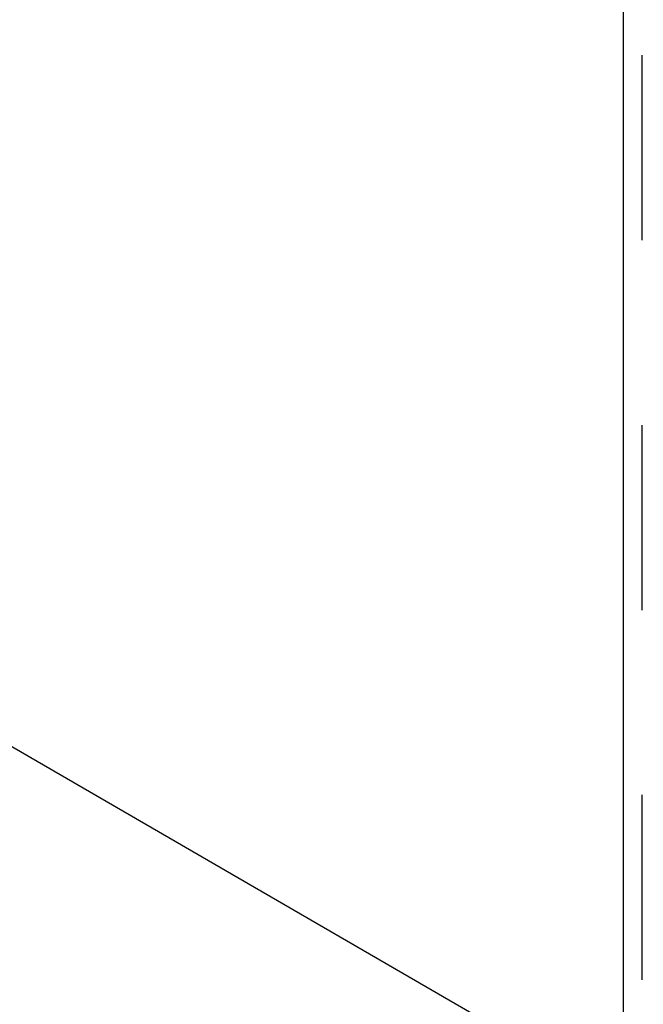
# Model space of a CAD drawing. Header units: inches. Extents: x 168.8 to 189.1, y 234.4 to 247.7.
# Tile 19 of 40: x 174.338 to 174.675, y 243.392 to 243.924. Entities that reach past the tile are written whole.
import ezdxf
from ezdxf import colors
from ezdxf.entities.mleader import LeaderData, LeaderLine
from ezdxf.math import Vec2, Vec3

# ---------------------------------------------------------------- set-up
doc = ezdxf.new("R2010")
doc.units = ezdxf.units.IN
doc.header["$LTSCALE"] = 0.25
doc.header["$MEASUREMENT"] = 0
doc.linetypes.add('HIDDEN2', pattern=[0.1875, 0.125, -0.0625])
doc.layers.add('525', color=7, linetype='Continuous')
doc.layers.add('ANNOTATIONS', color=1, linetype='Continuous')
doc.styles.add('ARIAL', font='arial.ttf', dxfattribs={"height": 0.09375})

msp = doc.modelspace()

# ---------------------------------------------------------------- linework, layer by layer
at = {"layer": '525'}
msp.add_line((174.66413, 243.10948), (174.66413, 244.10114), dxfattribs=at)
at = {"layer": '525', "linetype": 'HIDDEN2'}
msp.add_line((174.67405, 244.10513), (174.67405, 243.11436), dxfattribs=at)

# ---------------------------------------------------------------- leaders
at = {"layer": 'ANNOTATIONS'}
ml = msp.add_multileader_mtext('Standard', dxfattribs=at)
ml.set_content(' GRADUATED,\\PGALVANIZED\\PSTEEL END\\PHINGE', color=256, style='ARIAL')
ml.set_leader_properties()
ml.build(insert=Vec2(0, 0))
ml.multileader.update_dxf_attribs({"dogleg_length": 0.36, "arrow_head_size": 0.09375})
ctx = ml.context
ctx.base_point, ctx.char_height, ctx.arrow_head_size, ctx.landing_gap_size, ctx.plane_origin = Vec3(172.59305, 243.86651), 0.09375, 0.09375, 0.09, Vec3(171.83679, 243.43328)
ctx.text_align_type = 2
notes = []
notes.append((ctx, [(1, (1, 1, 0), (173.7544, 243.86651), (-1, 0), 0.09796, [(0, [(175.16191, 243.05119)], 0, [])])]))
ctx.mtext.insert, ctx.mtext.width, ctx.mtext.alignment, ctx.mtext.flow_direction = Vec3(173.56645, 243.91419), 1.7447527, 3, 5
for ctx, leaders in notes:
    for number, flags, end, landing, length, lines in leaders:
        leader = LeaderData()
        leader.index, (leader.has_last_leader_line, leader.has_dogleg_vector, leader.attachment_direction) = number, flags
        leader.last_leader_point, leader.dogleg_vector, leader.dogleg_length = Vec3(end), Vec3(landing), length
        for number, points, colour, breaks in lines:
            line = LeaderLine()
            line.index, line.vertices, line.color, line.breaks = number, Vec3.list(points), colors.encode_raw_color(colour), breaks
            leader.lines.append(line)
        ctx.leaders.append(leader)

doc.saveas('drawing.dxf')
